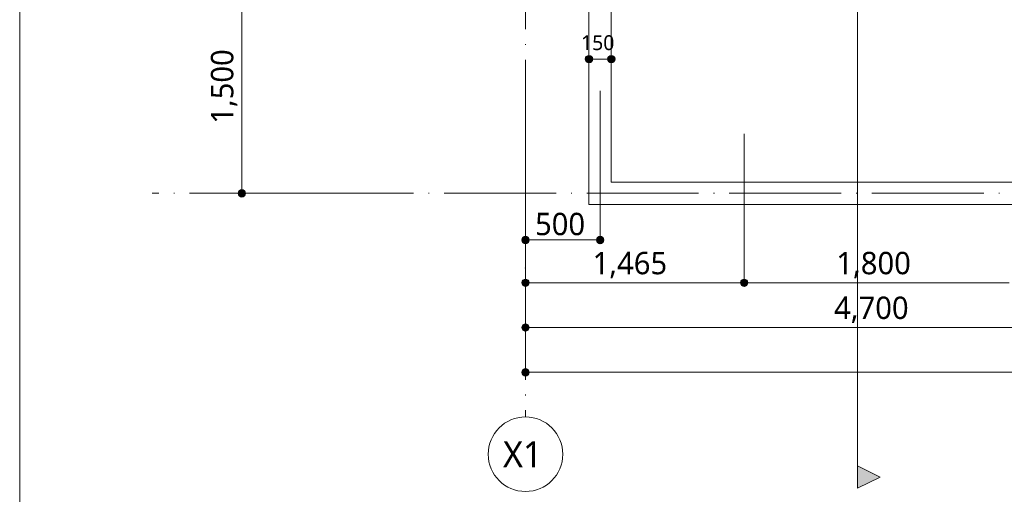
# Model space of a CAD drawing. Header units: millimetres. Extents: x 0 to 841, y 0 to 1188.
# Tile 53 of 98: x 421 to 552, y 857 to 920. Entities that reach past the tile are written whole.
import ezdxf
from ezdxf.xclip import XClip

# ---------------------------------------------------------------- set-up
doc = ezdxf.new("R2010")
doc.units = ezdxf.units.MM
doc.header["$MEASUREMENT"] = 0
doc.header["$XCLIPFRAME"] = 0
for name, pattern in [('Wipeout_Contour', [1000, 0, -1000]), ('通り芯', [19, 15, -2, 0, -2]), ('陰線', [4, 3, -1])]:
    doc.linetypes.add(name, pattern=pattern)
for name, color, linetype, lineweight, true_color in [('ゾーン_ペン_番号__74', 251, 'Continuous', 5, 0x6a6a6a), ('壁-躯体_ペン_番号__87', 251, 'Continuous', 5, 0x6a6a6a), ('寸法_ペン_番号__85', 251, 'Continuous', 5, 0x6a6a6a), ('床_ペン_番号__90', 251, 'Continuous', 5, 0x6a6a6a), ('断面図_ペン_番号__85', 251, 'Continuous', 5, 0x6a6a6a)]:
    doc.layers.add(name, color=color, linetype=linetype, lineweight=lineweight, true_color=true_color)
for name, color, linetype in [('壁-躯体', 7, 'Continuous'), ('寸法', 7, 'Continuous'), ('床', 7, 'Continuous'), ('断面図', 7, 'Continuous')]:
    doc.layers.add(name, color=color, linetype=linetype)
for name, color, linetype, lineweight in [('寸法_ペン_番号__45', 7, 'Continuous', 13), ('寸法_ペン_番号__46', 7, 'Continuous', 13), ('断面図_ペン_番号__25', 7, 'Continuous', 15), ('解答用紙_1_01_2図中枠・表題欄_ペン_番号__7', 7, 'Continuous', 18), ('通り芯_ペン_番号__138', 7, 'Continuous', 5), ('通り芯_ペン_番号__139', 8, 'Continuous', 5)]:
    doc.layers.add(name, color=color, linetype=linetype, lineweight=lineweight)
doc.styles.add('GENERATED_STYLE_1', font='meiryo.ttc')

# ---------------------------------------------------------------- blocks, each defined once
blk = doc.blocks.new('図面_6_6', base_point=(598.26, 1001.92))
at = {"layer": '寸法', "linetype": 'Continuous', "lineweight": 0, "true_color": 0x000000}
for points in [[(449.76, 896.96), (449.8, 896.77), (449.91, 896.61), (450.07, 896.5), (450.26, 896.46), (450.45, 896.5), (450.62, 896.61), (450.72, 896.77), (450.76, 896.96), (450.72, 897.15), (450.62, 897.31), (450.45, 897.42), (450.26, 897.46), (450.07, 897.42), (449.91, 897.31), (449.8, 897.15)], [(487.76, 890.7), (487.8, 890.51), (487.91, 890.35), (488.07, 890.24), (488.26, 890.2), (488.45, 890.24), (488.62, 890.35), (488.72, 890.51), (488.76, 890.7), (488.72, 890.89), (488.62, 891.06), (488.45, 891.16), (488.26, 891.2), (488.07, 891.16), (487.91, 891.06), (487.8, 890.89)], [(497.76, 890.7), (497.8, 890.51), (497.91, 890.35), (498.07, 890.24), (498.26, 890.2), (498.45, 890.24), (498.62, 890.35), (498.72, 890.51), (498.76, 890.7), (498.72, 890.89), (498.62, 891.06), (498.45, 891.16), (498.26, 891.2), (498.07, 891.16), (497.91, 891.06), (497.8, 890.89)], [(487.76, 884.96), (487.8, 884.77), (487.91, 884.61), (488.07, 884.5), (488.26, 884.46), (488.45, 884.5), (488.62, 884.61), (488.72, 884.77), (488.76, 884.96), (488.72, 885.15), (488.62, 885.31), (488.45, 885.42), (488.26, 885.46), (488.07, 885.42), (487.91, 885.31), (487.8, 885.15)], [(517.06, 884.96), (517.1, 884.77), (517.21, 884.61), (517.37, 884.5), (517.56, 884.46), (517.75, 884.5), (517.92, 884.61), (518.02, 884.77), (518.06, 884.96), (518.02, 885.15), (517.92, 885.31), (517.75, 885.42), (517.56, 885.46), (517.37, 885.42), (517.21, 885.31), (517.1, 885.15)], [(487.76, 878.96), (487.8, 878.77), (487.91, 878.61), (488.07, 878.5), (488.26, 878.46), (488.45, 878.5), (488.62, 878.61), (488.72, 878.77), (488.76, 878.96), (488.72, 879.15), (488.62, 879.31), (488.45, 879.42), (488.26, 879.46), (488.07, 879.42), (487.91, 879.31), (487.8, 879.15)], [(487.76, 872.96), (487.8, 872.77), (487.91, 872.61), (488.07, 872.5), (488.26, 872.46), (488.45, 872.5), (488.62, 872.61), (488.72, 872.77), (488.76, 872.96), (488.72, 873.15), (488.62, 873.31), (488.45, 873.42), (488.26, 873.46), (488.07, 873.42), (487.91, 873.31), (487.8, 873.15)]]:
    blk.add_hatch(color=18, dxfattribs=at).paths.add_polyline_path(points)
at = {"layer": '断面図', "linetype": 'Continuous', "lineweight": 0, "true_color": 0x000000}
blk.add_hatch(color=18, dxfattribs=at).paths.add_polyline_path([(532.76, 857.39), (535.76, 858.89), (532.76, 860.39)])
at = {"layer": '寸法_ペン_番号__45', "color": 7, "linetype": 'Continuous', "lineweight": 13}
for centre in [(450.26, 896.96), (488.26, 890.7), (498.26, 890.7), (488.26, 884.96), (517.56, 884.96), (488.26, 878.96), (488.26, 872.96)]:
    blk.add_circle(centre, 0.5, dxfattribs=at)
at = {"layer": '寸法_ペン_番号__85', "color": 251, "linetype": 'Continuous', "lineweight": 5, "true_color": 0x6a6a6a}
for p, q in [((450.26, 926.46), (450.26, 897.46)), ((488.26, 891.2), (488.26, 910.7)), ((488.26, 879.46), (488.26, 908.96)), ((488.26, 885.46), (488.26, 904.96)), ((450.76, 896.96), (470.26, 896.96)), ((488.76, 890.7), (497.76, 890.7)), ((488.76, 884.96), (517.06, 884.96)), ((518.06, 884.96), (553.06, 884.96)), ((488.26, 873.46), (488.26, 882.96)), ((488.76, 878.96), (581.76, 878.96)), ((488.76, 872.96), (723.76, 872.96))]:
    blk.add_line(p, q, dxfattribs=at)
for p in [(449.76, 896.96), (488.26, 890.2), (498.26, 890.2), (488.26, 884.46), (517.56, 884.46), (488.26, 878.46), (488.26, 872.46)]:
    blk.add_point(p, dxfattribs=at)
at = {"layer": '床_ペン_番号__90', "color": 251, "linetype": '陰線', "lineweight": 5, "true_color": 0x6a6a6a, "flags": 128}
for points in [[(496.76, 925.46), (496.76, 895.76)], [(496.76, 895.76), (496.76, 895.46)], [(497.06, 895.76), (496.76, 895.76)], [(497.06, 895.46), (497.06, 895.76)], [(496.76, 895.46), (497.06, 895.46)], [(497.06, 895.46), (715.76, 895.46)]]:
    blk.add_lwpolyline(points, dxfattribs=at)
at = {"layer": '断面図_ペン_番号__25', "color": 7, "linetype": 'Continuous', "lineweight": 15, "flags": 128}
blk.add_lwpolyline([(532.76, 857.39), (532.76, 860.39), (535.76, 858.89)], close=True, dxfattribs=at)
at = {"layer": '通り芯_ペン_番号__138', "color": 7, "linetype": 'Continuous', "lineweight": 5}
blk.add_circle((488.26, 861.96), 5, dxfattribs=at)
at = {"layer": '通り芯_ペン_番号__139', "color": 8, "linetype": '通り芯', "lineweight": 5}
for p, q in [((488.26, 1124.96), (488.26, 886.96)), ((458.26, 896.96), (438.26, 896.96)), ((488.26, 886.96), (488.26, 866.96))]:
    blk.add_line(p, q, dxfattribs=at)
blk.add_point((488.26, 886.96), dxfattribs=at)
blk.add_point((488.26, 886.96), dxfattribs=at)
at = {"layer": '寸法_ペン_番号__46', "color": 7, "linetype": 'Continuous', "lineweight": 13, "insert": (449.66, 906.29), "char_height": 3, "width": 11.334, "attachment_point": 7, "rotation": 90, "style": 'GENERATED_STYLE_1'}
blk.add_mtext('\\A1;{\\pql;\\fMeiryo|b0|i0|c128|p0;\\W1.000000;1,500}', dxfattribs=at)
at = {"layer": '寸法_ペン_番号__46', "color": 7, "linetype": 'Continuous', "lineweight": 13, "char_height": 3, "attachment_point": 7, "style": 'GENERATED_STYLE_1'}
for s, insert, width in [('\\A1;{\\pql;\\fMeiryo|b0|i0|c128|p0;\\W1.000000;500}', (489.54, 891.3), 7.4531), ('\\A1;{\\pql;\\fMeiryo|b0|i0|c128|p0;\\W1.000000;1,465}', (497.25, 885.56), 11.334), ('\\A1;{\\pql;\\fMeiryo|b0|i0|c128|p0;\\W1.000000;1,800}', (529.9, 885.56), 11.334), ('\\A1;{\\pql;\\fMeiryo|b0|i0|c128|p0;\\W1.000000;4,700}', (529.6, 879.56), 11.334)]:
    blk.add_mtext(s, dxfattribs=dict(at, insert=insert, width=width))
at = {"layer": '通り芯_ペン_番号__138', "color": 7, "linetype": 'Continuous', "lineweight": 5, "insert": (485.25, 863.71), "char_height": 3.5, "attachment_point": 1, "style": 'GENERATED_STYLE_1'}
blk.add_mtext('\\A1;{\\pql;\\pt0;\\fMeiryo|b0|i0|c128|p0;\\W1.000000;X1}', dxfattribs=at)
at = {"color": 254, "linetype": 'Wipeout_Contour', "lineweight": 0, "ltscale": 4096.900581}
blk.add_wipeout([(497.06, 895.76), (496.76, 895.76), (496.76, 895.46), (497.06, 895.46)], dxfattribs=at).dxf.layer = '床'
at = {"color": 254, "linetype": 'Wipeout_Contour', "lineweight": 0, "ltscale": 6439.080496}
blk.add_wipeout([(497.06, 895.76), (497.06, 895.46), (715.76, 895.46), (715.76, 925.46), (496.76, 925.46), (496.76, 895.76)], dxfattribs=at).dxf.layer = '床'
at = {"layer": 'ゾーン_ペン_番号__74', "color": 251, "linetype": 'Continuous', "lineweight": 5, "true_color": 0x6a6a6a, "flags": 128}
blk.add_lwpolyline([(499.76, 898.46), (712.76, 898.46), (712.76, 925.16), (499.76, 925.16)], close=True, dxfattribs=at)
at = {"layer": '床_ペン_番号__90', "color": 251, "linetype": 'Continuous', "lineweight": 5, "true_color": 0x6a6a6a, "flags": 128}
for points in [[(496.76, 925.46), (496.76, 895.76)], [(496.76, 895.76), (496.76, 895.46)], [(497.06, 895.76), (496.76, 895.76)], [(497.06, 895.46), (497.06, 895.76)], [(496.76, 895.46), (497.06, 895.46)], [(497.06, 895.46), (715.76, 895.46)]]:
    blk.add_lwpolyline(points, dxfattribs=at)
at = {"color": 254, "linetype": 'Wipeout_Contour', "lineweight": 0, "ltscale": 3082.951708}
blk.add_wipeout([(499.76, 898.46), (499.46, 898.16), (499.76, 898.16)], dxfattribs=at).dxf.layer = '壁-躯体'
at = {"color": 254, "linetype": 'Wipeout_Contour', "lineweight": 0, "ltscale": 3071.937448}
blk.add_wipeout([(497.06, 895.76), (496.76, 895.46), (497.06, 895.46)], dxfattribs=at).dxf.layer = '壁-躯体'
at = {"color": 254, "linetype": 'Wipeout_Contour', "lineweight": 0, "ltscale": 3077.037065}
blk.add_wipeout([(499.46, 898.16), (497.06, 895.76), (499.46, 895.76)], dxfattribs=at).dxf.layer = '壁-躯体'
at = {"color": 254, "linetype": 'Wipeout_Contour', "lineweight": 0, "ltscale": 3084.428054}
blk.add_wipeout([(499.76, 898.46), (499.46, 898.46), (499.46, 898.16)], dxfattribs=at).dxf.layer = '壁-躯体'
at = {"color": 254, "linetype": 'Wipeout_Contour', "lineweight": 0, "ltscale": 3073.413813}
blk.add_wipeout([(497.06, 895.76), (496.76, 895.76), (496.76, 895.46)], dxfattribs=at).dxf.layer = '壁-躯体'
at = {"color": 254, "linetype": 'Wipeout_Contour', "lineweight": 0, "ltscale": 4149.025385}
blk.add_wipeout([(496.76, 925.16), (496.76, 895.76), (497.06, 895.76), (497.06, 925.16)], dxfattribs=at).dxf.layer = '壁-躯体'
at = {"color": 254, "linetype": 'Wipeout_Contour', "lineweight": 0, "ltscale": 4158.929704}
blk.add_wipeout([(499.76, 898.46), (499.76, 925.16), (499.46, 925.16), (499.46, 898.46)], dxfattribs=at).dxf.layer = '壁-躯体'
at = {"color": 254, "linetype": 'Wipeout_Contour', "lineweight": 0, "ltscale": 3079.329417}
blk.add_wipeout([(499.46, 898.16), (497.06, 898.16), (497.06, 895.76)], dxfattribs=at).dxf.layer = '壁-躯体'
at = {"layer": '壁-躯体_ペン_番号__87', "color": 251, "linetype": 'Continuous', "lineweight": 5, "true_color": 0x6a6a6a, "flags": 128}
blk.add_lwpolyline([(496.76, 895.46), (497.06, 895.46)], dxfattribs=at)
at = {"color": 254, "linetype": 'Wipeout_Contour', "lineweight": 0, "ltscale": 4155.813714}
blk.add_wipeout([(497.06, 925.16), (497.06, 898.16), (499.46, 898.16), (499.46, 925.16)], dxfattribs=at).dxf.layer = '壁-躯体'
at = {"layer": '寸法', "linetype": 'Continuous', "lineweight": 0, "true_color": 0x000000}
for points in [[(496.26, 914.96), (496.3, 914.77), (496.41, 914.61), (496.57, 914.5), (496.76, 914.46), (496.95, 914.5), (497.12, 914.61), (497.22, 914.77), (497.26, 914.96), (497.22, 915.15), (497.12, 915.31), (496.95, 915.42), (496.76, 915.46), (496.57, 915.42), (496.41, 915.31), (496.3, 915.15)], [(499.26, 914.96), (499.3, 914.77), (499.41, 914.61), (499.57, 914.5), (499.76, 914.46), (499.95, 914.5), (500.12, 914.61), (500.22, 914.77), (500.26, 914.96), (500.22, 915.15), (500.12, 915.31), (499.95, 915.42), (499.76, 915.46), (499.57, 915.42), (499.41, 915.31), (499.3, 915.15)]]:
    blk.add_hatch(color=18, dxfattribs=at).paths.add_polyline_path(points)
at = {"layer": '壁-躯体_ペン_番号__87', "color": 251, "linetype": 'Continuous', "lineweight": 5, "true_color": 0x6a6a6a, "flags": 128}
for points in [[(496.76, 925.16), (496.76, 895.46)], [(499.76, 898.46), (499.76, 925.16)]]:
    blk.add_lwpolyline(points, dxfattribs=at)
at = {"layer": '寸法_ペン_番号__45', "color": 7, "linetype": 'Continuous', "lineweight": 13}
for centre in [(496.76, 914.96), (499.76, 914.96)]:
    blk.add_circle(centre, 0.5, dxfattribs=at)
at = {"layer": '寸法_ペン_番号__85', "color": 251, "linetype": 'Continuous', "lineweight": 5, "true_color": 0x6a6a6a}
blk.add_line((499.26, 914.96), (497.26, 914.96), dxfattribs=at)
at = {"layer": '寸法_ペン_番号__46', "color": 7, "linetype": 'Continuous', "lineweight": 13, "insert": (495.7, 916.14), "char_height": 2, "width": 4.9688, "attachment_point": 7, "style": 'GENERATED_STYLE_1'}
blk.add_mtext('\\A1;{\\pql;\\fMeiryo|b0|i0|c128|p0;\\W1.000000;150}', dxfattribs=at)
at = {"color": 254, "linetype": 'Wipeout_Contour', "lineweight": 0, "ltscale": 4349.308019}
blk.add_wipeout([(499.76, 898.16), (712.76, 898.16), (712.76, 898.46), (499.76, 898.46)], dxfattribs=at).dxf.layer = '壁-躯体'
at = {"color": 254, "linetype": 'Wipeout_Contour', "lineweight": 0, "ltscale": 4341.101165}
blk.add_wipeout([(715.46, 895.76), (497.06, 895.76), (497.06, 895.46), (715.46, 895.46)], dxfattribs=at).dxf.layer = '壁-躯体'
at = {"layer": '寸法_ペン_番号__85', "color": 251, "linetype": 'Continuous', "lineweight": 5, "true_color": 0x6a6a6a}
blk.add_line((498.26, 891.2), (498.26, 910.7), dxfattribs=at)
at = {"color": 254, "linetype": 'Wipeout_Contour', "lineweight": 0, "ltscale": 4344.915415}
blk.add_wipeout([(499.46, 895.76), (713.06, 895.76), (713.06, 898.16), (499.46, 898.16)], dxfattribs=at).dxf.layer = '壁-躯体'
at = {"layer": '壁-躯体_ペン_番号__87', "color": 251, "linetype": 'Continuous', "lineweight": 5, "true_color": 0x6a6a6a, "flags": 128}
for points in [[(712.76, 898.46), (499.76, 898.46)], [(497.06, 895.46), (715.76, 895.46)]]:
    blk.add_lwpolyline(points, dxfattribs=at)
at = {"layer": '寸法_ペン_番号__85', "color": 251, "linetype": 'Continuous', "lineweight": 5, "true_color": 0x6a6a6a}
blk.add_line((517.56, 885.46), (517.56, 904.96), dxfattribs=at)
at = {"layer": '断面図_ペン_番号__85', "color": 251, "linetype": 'Continuous', "lineweight": 5, "true_color": 0x6a6a6a}
blk.add_line((532.76, 1143.46), (532.76, 860.39), dxfattribs=at)
at = {"layer": '通り芯_ペン_番号__139', "color": 8, "linetype": '通り芯', "lineweight": 5}
blk.add_line((458.26, 896.96), (744.26, 896.96), dxfattribs=at)
blk = doc.blocks.new('図面_9_1', base_point=(-3958.95, -536.96))
at = {"layer": '解答用紙_1_01_2図中枠・表題欄_ペン_番号__7', "color": 7, "linetype": 'Continuous', "lineweight": 18, "ltscale": 0.01}
blk.add_line((420.5, 1173.15), (420.5, 815), dxfattribs=at)

msp = doc.modelspace()

# ---------------------------------------------------------------- block references
at = {"color": 7, "linetype": 'Continuous', "lineweight": 5}
ref = msp.add_blockref('図面_6_6', (598.26, 1001.92), dxfattribs=at)
XClip(ref).set_block_clipping_path([(424.0552611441, 854.4891387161), (772.4698611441, 1149.3547809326)])

# ---------------------------------------------------------------- next in the draw order: block references
at = {"color": 7, "linetype": 'Continuous', "lineweight": 15}
ref = msp.add_blockref('図面_9_1', (-3958.95, -536.96), dxfattribs=at)
XClip(ref).set_block_clipping_path([(0, 0), (841, 1188)])

doc.saveas('drawing.dxf')
